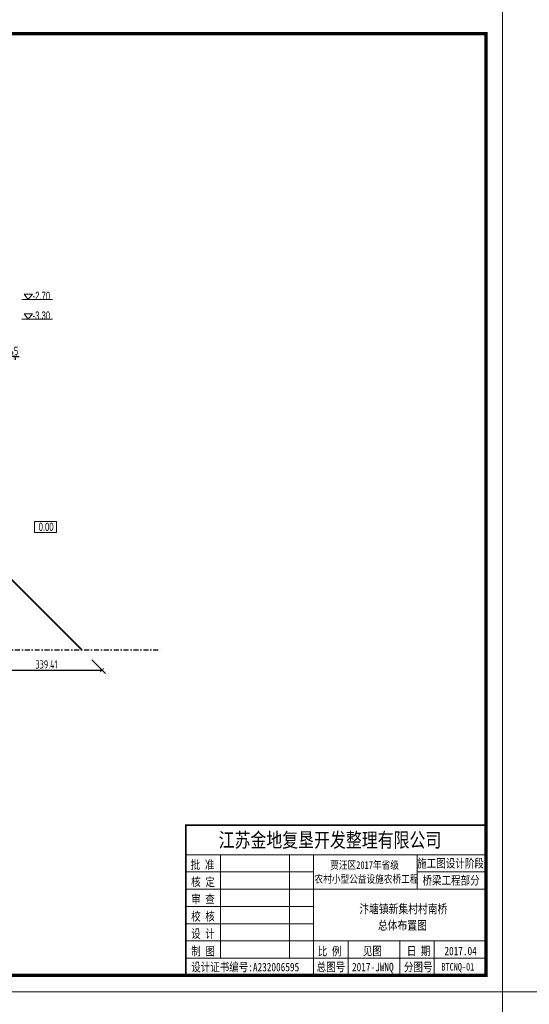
# Model space of a CAD drawing. Header units: inches. Extents: x 97745 to 142261, y 62673 to 100665.
# Tile 39 of 148: x 106480 to 108033, y 76881 to 79881. Entities that reach past the tile are written whole.
import ezdxf

# ---------------------------------------------------------------- set-up
doc = ezdxf.new("R2010")
doc.units = ezdxf.units.IN
doc.header["$MEASUREMENT"] = 0
doc.linetypes.add('DASHDOTX2', pattern=[2, 1, -0.5, 0, -0.5])
doc.layers.get('0').update_dxf_attribs({"lineweight": 15})
doc.layers.add('1', color=7, linetype='Continuous')
doc.layers.add('轴线', color=3, linetype='DASHDOTX2')
for name, color, linetype, lineweight in [('BM1', 7, 'Continuous', 15), ('文字', 7, 'Continuous', 20), ('轮廓线', 1, 'Continuous', 40)]:
    doc.layers.add(name, color=color, linetype=linetype, lineweight=lineweight)
doc.styles.add('HZTXT', font='tssdeng.shx', dxfattribs={"width": 0.75, "bigfont": 'hztxt.shx'})
doc.styles.get("Standard").update_dxf_attribs({"font": 'hztxt_e.shx', "width": 0.7, "bigfont": 'hztxt.shx'})
doc.styles.add('图框', font='SIMFANG.TTF', dxfattribs={"width": 0.8, "height": 4})
doc.dimstyles.new('3', dxfattribs={"dimtxt": 25, "dimasz": 12, "dimexe": 10, "dimexo": 30, "dimgap": 5, "dimtad": 1, "dimdec": 0, "dimzin": 0, "dimdsep": 46, "dimtxsty": 'HZTXT', "dimblk": 'ARCHTICK', "dimcen": 0, "dimclrt": 7, "dimazin": 2, "dimtfac": 1, "dimtdec": 0, "dimtix": 1, "dimtmove": 2, "dimatfit": 3, "dimfxl": 250, "dimtolj": 1, "dimtzin": 0, "dimarcsym": 0})

# ---------------------------------------------------------------- blocks, each defined once
blk = doc.blocks.new('_ArchTick')
at = {"color": 0, "linetype": 'ByBlock', "const_width": 0.15}
blk.add_lwpolyline([(-0.5, -0.5), (0.5, 0.5)], dxfattribs=at)
blk = doc.blocks.new('*D384')
at = {"color": 0, "lineweight": -2, "transparency": 16777216}
for p, q in [((106360.4, 77930.6), (106402.1, 77888.9)), ((106699.8, 77930.6), (106741.5, 77888.9)), ((106392.1, 77898.9), (106731.5, 77898.9))]:
    blk.add_line(p, q, dxfattribs=at)
at = {"color": 0, "lineweight": -2, "transparency": 16777216, "xscale": 12, "yscale": 12, "zscale": 12, "rotation": 180}
blk.add_blockref('_ArchTick', (106392.1, 77898.9), dxfattribs=at)
at = {"color": 0, "lineweight": -2, "transparency": 16777216, "xscale": 12, "yscale": 12, "zscale": 12}
blk.add_blockref('_ArchTick', (106731.5, 77898.9), dxfattribs=at)
at = {"color": 7, "transparency": 16777216, "insert": (106561.8, 77916.4), "char_height": 25, "attachment_point": 5, "style": 'HZTXT'}
blk.add_mtext('\\A1;339.41', dxfattribs=at)
blk = doc.blocks.new('*D394')
at = {"color": 0, "lineweight": -2, "transparency": 16777216}
blk.add_arc((105976.8, 77960.6), 70.1, 135, 180, dxfattribs=at)
at = {"color": 0, "lineweight": -2, "transparency": 16777216, "xscale": 12, "yscale": 12, "zscale": 12}
for p, rotation in [((105927.3, 78010.1), 44.99999999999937), ((105906.8, 77960.6), 270.0000000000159)]:
    blk.add_blockref('_ArchTick', p, dxfattribs=dict(at, rotation=rotation))
at = {"color": 7, "transparency": 16777216, "insert": (105895.9, 77994.1), "char_height": 25, "attachment_point": 5, "rotation": 67.5, "style": 'HZTXT'}
blk.add_mtext('\\A1;45°', dxfattribs=at)
blk = doc.blocks.new('*D400')
at = {"color": 0, "lineweight": -2}
for p, q in [((106387.1, 78854.4), (106375.1, 78854.4)), ((106466.8, 78854.4), (106387.1, 78854.4)), ((106387.1, 78850.5), (106387.1, 78844.4)), ((106466.8, 78854.4), (106478.8, 78854.4)), ((106466.8, 78850.5), (106466.8, 78844.4))]:
    blk.add_line(p, q, dxfattribs=at)
at = {"color": 0, "lineweight": -2, "xscale": 12, "yscale": 12, "zscale": 12}
blk.add_blockref('_ArchTick', (106387.1, 78854.4), dxfattribs=at)
at = {"color": 0, "lineweight": -2, "xscale": 12, "yscale": 12, "zscale": 12, "rotation": 180}
blk.add_blockref('_ArchTick', (106466.8, 78854.4), dxfattribs=at)
at = {"color": 7, "insert": (106427, 78871.9), "char_height": 25, "attachment_point": 5, "style": 'HZTXT'}
blk.add_mtext('\\A1;80/sin45', dxfattribs=at)

msp = doc.modelspace()

# ---------------------------------------------------------------- linework, layer by layer
for p, q in [((106580.225, 79028.218), (106486.958, 79028.218)), ((106580.225, 78968.218), (106486.958, 78968.218))]:
    msp.add_line(p, q)
msp.add_lwpolyline([(106525.329, 78351.773), (106592.209, 78351.773), (106592.209, 78318.123), (106525.329, 78318.123)], close=True)
at = {"layer": 'BM1', "color": 0, "linetype": 'Continuous'}
for p, q in [((106986.459, 77426.71), (107901.103, 77426.71)), ((106986.459, 77426.71), (106986.459, 76968.637)), ((106986.459, 76968.637), (106986.459, 77426.71)), ((106986.459, 77336.597), (107901.103, 77336.597)), ((107091.59, 77021.203), (107091.59, 77336.597)), ((107301.853, 77336.597), (107301.853, 77021.203)), ((107375.445, 77336.597), (107375.445, 76968.637)), ((107690.84, 77231.466), (107690.84, 77336.597)), ((106986.459, 77284.031), (107375.445, 77284.031)), ((107690.84, 77284.031), (107901.103, 77284.031)), ((106986.459, 77231.466), (107901.103, 77231.466)), ((106986.459, 77178.9), (107375.445, 77178.9)), ((106986.459, 77126.334), (107375.445, 77126.334)), ((106986.459, 77073.768), (107901.103, 77073.768)), ((107480.577, 77073.768), (107480.577, 76968.637)), ((107638.274, 77073.768), (107638.274, 76968.637)), ((107743.406, 77073.768), (107743.406, 77021.203)), ((107743.406, 76968.637), (107743.406, 77073.768)), ((106986.459, 77021.203), (107901.103, 77021.203))]:
    msp.add_line(p, q, dxfattribs=at)
at = {"layer": 'BM1', "const_width": 1}
for points in [[(103708.27, 79918.945), (107951.098, 79918.945), (107951.098, 76918.642), (103708.27, 76918.642), (103708.27, 79918.945)], [(107951.098, 79918.945), (112193.926, 79918.945), (112193.926, 76918.642), (107951.098, 76918.642), (107951.098, 79918.945)], [(103708.27, 76918.642), (107951.098, 76918.642), (107951.098, 73918.339), (103708.27, 73918.339), (103708.27, 76918.642)], [(107951.098, 76918.642), (112193.926, 76918.642), (112193.926, 73918.339), (107951.098, 73918.339), (107951.098, 76918.642)]]:
    msp.add_lwpolyline(points, dxfattribs=at)
at = {"layer": 'BM1'}
for points in [[(103708.27, 79918.945), (107951.098, 79918.945), (107951.098, 76918.642), (103708.27, 76918.642)], [(107951.098, 79918.945), (112193.926, 79918.945), (112193.926, 76918.642), (107951.098, 76918.642)], [(103708.27, 76918.642), (107951.098, 76918.642), (107951.098, 73918.339), (103708.27, 73918.339)], [(107951.098, 76918.642), (112193.926, 76918.642), (112193.926, 73918.339), (107951.098, 73918.339)]]:
    msp.add_lwpolyline(points, close=True, dxfattribs=at)
at = {"layer": 'BM1', "color": 0, "linetype": 'Continuous', "const_width": 9.999}
msp.add_lwpolyline([(103876.114, 76968.637), (103876.114, 79838.644), (107901.103, 79838.644), (107901.103, 76968.637)], close=True, dxfattribs=at)
at = {"layer": 'BM1', "color": 0, "linetype": 'Continuous', "const_width": 5.257}
msp.add_lwpolyline([(107901.103, 77426.71), (106986.459, 77426.71), (106986.459, 76968.637)], dxfattribs=at)
at = {"layer": '轮廓线', "color": 0, "lineweight": 20}
for p, q in [((106493.34, 79045.158), (106519.015, 79045.158)), ((106505.886, 79028.218), (106493.34, 79045.158)), ((106519.015, 79045.158), (106505.886, 79028.218)), ((106493.34, 78985.158), (106519.015, 78985.158)), ((106505.886, 78968.218), (106493.34, 78985.158)), ((106519.015, 78985.158), (106505.886, 78968.218))]:
    msp.add_line(p, q, dxfattribs=at)
at = {"layer": '轮廓线'}
msp.add_line((106369.791, 78260.581), (106669.791, 77960.581), dxfattribs=at)
at = {"layer": '轴线', "ltscale": 15}
msp.add_line((104599.615, 77960.581), (106910.051, 77960.581), dxfattribs=at)

# ---------------------------------------------------------------- texts
at = {"width": 0.7}
for s, p in [('-2.70', (106519.425, 79027.094)), ('-3.30', (106519.425, 78967.094)), ('0.00', (106537.889, 78323.137))]:
    msp.add_text(s, height=25, dxfattribs=at).set_placement(p)
at = {"layer": '1', "color": 7, "linetype": 'Continuous', "style": '图框', "width": 0.8}
for s, height, p in [('江苏金地复垦开发整理有限公司 ', 44.4121, (107086.266, 77359.197)), ('批 准', 25.9071, (107001.178, 77292.93)), ('贾汪区2017年省级', 23.5519, (107426.158, 77293.264)), ('核 定', 25.9071, (107002.501, 77240.636)), ('农村小型公益设施农桥工程', 23.55187, (107378.436, 77250.656)), ('审 查', 25.9071, (107002.501, 77188.07)), ('校 核', 25.9071, (107002.501, 77135.504)), ('设 计', 25.9071, (107002.501, 77082.939)), ('制 图', 25.9071, (107002.842, 77029.645)), ('比 例', 25.9071, (107388.262, 77029.367)), ('见图', 25.9071, (107525.583, 77030.29)), ('日 期', 25.9071, (107659.573, 77030.29)), ('2017.04', 25.9071, (107774.165, 77030.29)), ('设计证书编号:A232006595 ', 25.90706, (107002.517, 76981.167)), ('总图号', 25.9071, (107384.858, 76981.32)), ('2017-JWNQ', 25.9071, (107492.606, 76981.32)), ('分图号', 25.9071, (107650.864, 76981.32))]:
    msp.add_text(s, height=height, dxfattribs=at).set_placement(p)
at = {"layer": '1', "color": 7, "linetype": 'Continuous', "char_height": 25.9071, "width": 215.18175, "attachment_point": 5, "style": '图框'}
for s, insert in [('施工图设计阶段', (107792.843, 77308.781)), ('桥梁工程部分', (107794.362, 77256.692))]:
    msp.add_mtext(s, dxfattribs=dict(at, insert=insert))
at = {"layer": 'BM1', "color": 0, "linetype": 'Continuous', "style": '图框', "width": 0.8}
msp.add_text('BTCNQ-01', height=23, dxfattribs=at).set_placement((107764.97, 76983.541))
at = {"layer": '文字', "linetype": 'Continuous', "style": '图框', "width": 0.8}
for s, p in [('汴塘镇新集村村南桥', (107514.988, 77158.027)), ('总体布置图', (107571.8, 77108.018))]:
    msp.add_text(s, height=27.2755, dxfattribs=at).set_placement(p)

# ---------------------------------------------------------------- dimensions: what is measured, and where the dimension line sits
dim = msp.add_linear_dim(base=(106387.124, 78854.436), p1=(106466.826, 78880.465), p2=(106387.124, 78880.465), angle=180, text='<>/sin45', dimstyle='3')
dim.commit()
dim.dimension.update_dxf_attribs({"geometry": '*D400', "text_midpoint": (106426.975, 78871.936)})
dim = msp.add_angular_dim_2l(base=(105916.157, 77995.608), line1=((104599.615, 77960.581), (106910.051, 77960.581)), line2=((105584.345, 78353.063), (105976.826, 77960.581)), dimstyle='3', override={"dimfxl": 10, "dimfxlon": 1})
dim.commit()
dim.dimension.update_dxf_attribs({"geometry": '*D394', "text_midpoint": (105895.937, 77994.087)})
dim = msp.add_linear_dim(base=(106731.486, 77898.886), p1=(106330.379, 77960.581), p2=(106669.791, 77960.581), dimstyle='3', override={"dimdec": 2})
dim.commit()
dim.dimension.update_dxf_attribs({"geometry": '*D384', "text_midpoint": (106561.78, 77916.386)})

doc.saveas('drawing.dxf')
